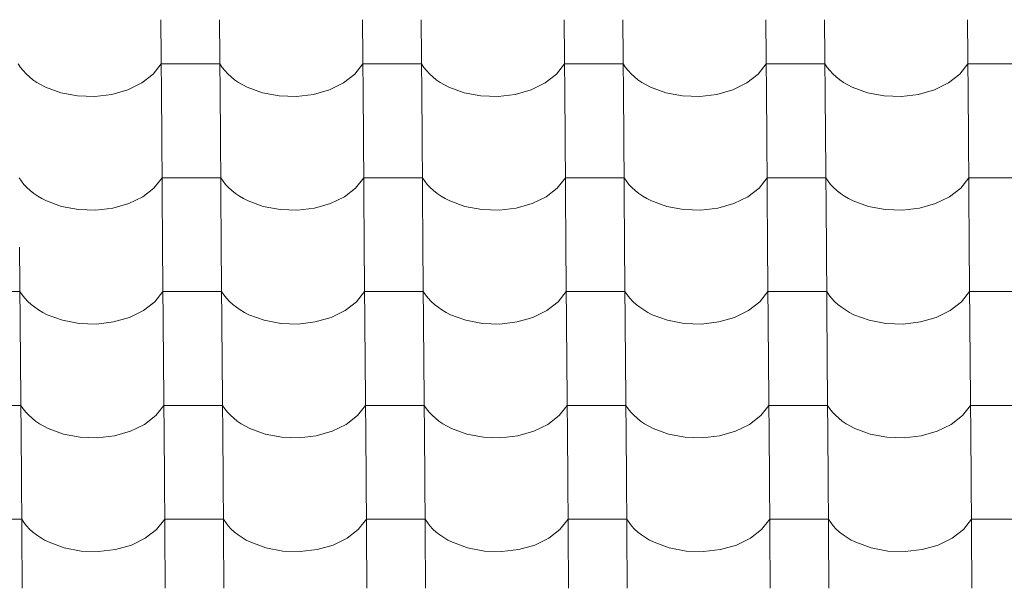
# Model space of a CAD drawing. Header units: millimetres. Extents: x -27785 to 104762, y -947 to 11132.
# Tile 110 of 146: x -6327 to -5522, y 7596 to 8061. Entities that reach past the tile are written whole.
import ezdxf

# ---------------------------------------------------------------- set-up
doc = ezdxf.new("R2010")
doc.units = ezdxf.units.MM
doc.header["$MEASUREMENT"] = 0
doc.layers.add('POHLED JIŽNÍ_1_Bourané_Výplně - Povrchové', color=7, linetype='Continuous')
doc.layers.add('POHLED JIŽNÍ_1_Konstrukce - nosné', color=7, linetype='Continuous')

# ---------------------------------------------------------------- blocks, each defined once
blk = doc.blocks.new('*X2', base_point=(-29303.7, -27473.93))
at = {"layer": 'POHLED JIŽNÍ_1_Bourané_Výplně - Povrchové', "color": 7, "linetype": 'Continuous', "lineweight": 13}
for p, q in [((-6212.03, 8061.2), (-6211.31, 7968.53)), ((-6164, 8061.2), (-6163.27, 7968.53)), ((-6047.03, 8061.2), (-6046.31, 7968.53)), ((-5999, 8061.2), (-5998.28, 7968.53)), ((-5882.04, 8061.2), (-5881.32, 7968.53)), ((-5834, 8061.2), (-5833.28, 7968.53)), ((-5717.04, 8061.2), (-5716.32, 7968.53)), ((-5669.01, 8061.2), (-5668.29, 7968.53)), ((-5552.05, 8061.2), (-5551.33, 7968.53)), ((-6328.71, 8025.05), (-6326.86, 8022.25)), ((-6218.35, 8016.66), (-6211.75, 8025.05)), ((-6187.73, 8025.05), (-6211.75, 8025.05)), ((-6163.71, 8025.05), (-6187.73, 8025.05)), ((-6163.71, 8025.05), (-6161.87, 8022.25)), ((-6053.36, 8016.66), (-6046.75, 8025.05)), ((-6022.74, 8025.05), (-6046.75, 8025.05)), ((-5998.72, 8025.05), (-6022.74, 8025.05)), ((-5998.72, 8025.05), (-5996.87, 8022.25)), ((-5888.36, 8016.66), (-5881.76, 8025.05)), ((-5857.74, 8025.05), (-5881.76, 8025.05)), ((-5833.72, 8025.05), (-5857.74, 8025.05)), ((-5833.72, 8025.05), (-5831.88, 8022.25)), ((-5723.36, 8016.66), (-5716.76, 8025.05)), ((-5692.74, 8025.05), (-5716.76, 8025.05)), ((-5668.73, 8025.05), (-5692.74, 8025.05)), ((-5668.73, 8025.05), (-5666.88, 8022.25)), ((-5558.37, 8016.66), (-5551.76, 8025.05)), ((-5527.75, 8025.05), (-5551.76, 8025.05)), ((-5503.73, 8025.05), (-5527.75, 8025.05)), ((-6326.86, 8022.25), (-6324.72, 8019.56)), ((-6324.72, 8019.56), (-6322.29, 8016.97)), ((-6322.29, 8016.97), (-6319.59, 8014.51)), ((-6227.61, 8009.49), (-6218.35, 8016.66)), ((-6161.87, 8022.25), (-6159.73, 8019.56)), ((-6159.73, 8019.56), (-6157.3, 8016.97)), ((-6157.3, 8016.97), (-6154.6, 8014.51)), ((-6062.61, 8009.49), (-6053.36, 8016.66)), ((-5996.87, 8022.25), (-5994.73, 8019.56)), ((-5994.73, 8019.56), (-5992.3, 8016.97)), ((-5992.3, 8016.97), (-5989.6, 8014.51)), ((-5897.61, 8009.49), (-5888.36, 8016.66)), ((-5831.88, 8022.25), (-5829.73, 8019.56)), ((-5829.73, 8019.56), (-5827.31, 8016.97)), ((-5827.31, 8016.97), (-5824.61, 8014.51)), ((-5732.62, 8009.49), (-5723.36, 8016.66)), ((-5666.88, 8022.25), (-5664.74, 8019.56)), ((-5664.74, 8019.56), (-5662.31, 8016.97)), ((-5662.31, 8016.97), (-5659.61, 8014.51)), ((-5567.62, 8009.49), (-5558.37, 8016.66)), ((-6319.59, 8014.51), (-6316.64, 8012.18)), ((-6316.64, 8012.18), (-6313.43, 8010)), ((-6313.43, 8010), (-6310.01, 8007.98)), ((-6310.01, 8007.98), (-6306.37, 8006.13)), ((-6239.04, 8003.9), (-6227.61, 8009.49)), ((-6154.6, 8014.51), (-6151.64, 8012.18)), ((-6151.64, 8012.18), (-6148.44, 8010)), ((-6148.44, 8010), (-6145.01, 8007.98)), ((-6145.01, 8007.98), (-6141.37, 8006.13)), ((-6074.04, 8003.9), (-6062.61, 8009.49)), ((-5989.6, 8014.51), (-5986.64, 8012.18)), ((-5986.64, 8012.18), (-5983.44, 8010)), ((-5983.44, 8010), (-5980.01, 8007.98)), ((-5980.01, 8007.98), (-5976.38, 8006.13)), ((-5909.05, 8003.9), (-5897.61, 8009.49)), ((-5824.61, 8014.51), (-5821.65, 8012.18)), ((-5821.65, 8012.18), (-5818.45, 8010)), ((-5818.45, 8010), (-5815.02, 8007.98)), ((-5815.02, 8007.98), (-5811.38, 8006.13)), ((-5744.05, 8003.9), (-5732.62, 8009.49)), ((-5659.61, 8014.51), (-5656.65, 8012.18)), ((-5656.65, 8012.18), (-5653.45, 8010)), ((-5653.45, 8010), (-5650.02, 8007.98)), ((-5650.02, 8007.98), (-5646.39, 8006.13)), ((-5579.05, 8003.9), (-5567.62, 8009.49)), ((-6306.37, 8006.13), (-6293.89, 8001.56)), ((-6293.89, 8001.56), (-6280.21, 7998.98)), ((-6280.21, 7998.98), (-6266.03, 7998.5)), ((-6266.03, 7998.5), (-6252.07, 8000.17)), ((-6252.07, 8000.17), (-6239.04, 8003.9)), ((-6141.37, 8006.13), (-6128.9, 8001.56)), ((-6128.9, 8001.56), (-6115.22, 7998.98)), ((-6115.22, 7998.98), (-6101.03, 7998.5)), ((-6101.03, 7998.5), (-6087.07, 8000.17)), ((-6087.07, 8000.17), (-6074.04, 8003.9)), ((-5976.38, 8006.13), (-5963.9, 8001.56)), ((-5963.9, 8001.56), (-5950.22, 7998.98)), ((-5950.22, 7998.98), (-5936.04, 7998.5)), ((-5936.04, 7998.5), (-5922.08, 8000.17)), ((-5922.08, 8000.17), (-5909.05, 8003.9)), ((-5811.38, 8006.13), (-5798.9, 8001.56)), ((-5798.9, 8001.56), (-5785.22, 7998.98)), ((-5785.22, 7998.98), (-5771.04, 7998.5)), ((-5771.04, 7998.5), (-5757.08, 8000.17)), ((-5757.08, 8000.17), (-5744.05, 8003.9)), ((-5646.39, 8006.13), (-5633.91, 8001.56)), ((-5633.91, 8001.56), (-5620.23, 7998.98)), ((-5620.23, 7998.98), (-5606.05, 7998.5)), ((-5606.05, 7998.5), (-5592.08, 8000.17)), ((-5592.08, 8000.17), (-5579.05, 8003.9)), ((-6211.31, 7968.19), (-6210.59, 7875.52)), ((-6163.27, 7968.19), (-6162.55, 7875.52)), ((-6046.31, 7968.19), (-6045.59, 7875.52)), ((-5998.28, 7968.19), (-5997.56, 7875.52)), ((-5881.31, 7968.19), (-5880.59, 7875.52)), ((-5833.28, 7968.19), (-5832.56, 7875.52)), ((-5716.32, 7968.19), (-5715.6, 7875.52)), ((-5668.28, 7968.19), (-5667.56, 7875.52)), ((-5551.32, 7968.19), (-5550.6, 7875.52)), ((-6327.99, 7932.04), (-6326.14, 7929.25)), ((-6326.14, 7929.25), (-6324, 7926.55)), ((-6324, 7926.55), (-6321.57, 7923.96)), ((-6217.63, 7923.65), (-6211.02, 7932.04)), ((-6187.01, 7932.04), (-6211.02, 7932.04)), ((-6162.99, 7932.04), (-6187.01, 7932.04)), ((-6162.99, 7932.04), (-6161.15, 7929.25)), ((-6161.15, 7929.25), (-6159, 7926.55)), ((-6159, 7926.55), (-6156.58, 7923.96)), ((-6052.63, 7923.65), (-6046.03, 7932.04)), ((-6022.01, 7932.04), (-6046.03, 7932.04)), ((-5997.99, 7932.04), (-6022.01, 7932.04)), ((-5997.99, 7932.04), (-5996.15, 7929.25)), ((-5996.15, 7929.25), (-5994.01, 7926.55)), ((-5994.01, 7926.55), (-5991.58, 7923.96)), ((-5887.64, 7923.65), (-5881.03, 7932.04)), ((-5857.02, 7932.04), (-5881.03, 7932.04)), ((-5833, 7932.04), (-5857.02, 7932.04)), ((-5833, 7932.04), (-5831.15, 7929.25)), ((-5831.15, 7929.25), (-5829.01, 7926.55)), ((-5829.01, 7926.55), (-5826.58, 7923.96)), ((-5722.64, 7923.65), (-5716.04, 7932.04)), ((-5692.02, 7932.04), (-5716.04, 7932.04)), ((-5668, 7932.04), (-5692.02, 7932.04)), ((-5668, 7932.04), (-5666.16, 7929.25)), ((-5666.16, 7929.25), (-5664.02, 7926.55)), ((-5664.02, 7926.55), (-5661.59, 7923.96)), ((-5557.64, 7923.65), (-5551.04, 7932.04)), ((-5527.02, 7932.04), (-5551.04, 7932.04)), ((-5503.01, 7932.04), (-5527.02, 7932.04)), ((-6321.57, 7923.96), (-6318.87, 7921.5)), ((-6318.87, 7921.5), (-6315.91, 7919.17)), ((-6315.91, 7919.17), (-6312.71, 7916.99)), ((-6226.88, 7916.48), (-6217.63, 7923.65)), ((-6156.58, 7923.96), (-6153.88, 7921.5)), ((-6153.88, 7921.5), (-6150.92, 7919.17)), ((-6150.92, 7919.17), (-6147.71, 7916.99)), ((-6061.89, 7916.48), (-6052.63, 7923.65)), ((-5991.58, 7923.96), (-5988.88, 7921.5)), ((-5988.88, 7921.5), (-5985.92, 7919.17)), ((-5985.92, 7919.17), (-5982.72, 7916.99)), ((-5896.89, 7916.48), (-5887.64, 7923.65)), ((-5826.58, 7923.96), (-5823.88, 7921.5)), ((-5823.88, 7921.5), (-5820.92, 7919.17)), ((-5820.92, 7919.17), (-5817.72, 7916.99)), ((-5731.89, 7916.48), (-5722.64, 7923.65)), ((-5661.59, 7923.96), (-5658.89, 7921.5)), ((-5658.89, 7921.5), (-5655.93, 7919.17)), ((-5655.93, 7919.17), (-5652.73, 7916.99)), ((-5566.9, 7916.48), (-5557.64, 7923.65)), ((-6312.71, 7916.99), (-6309.28, 7914.97)), ((-6309.28, 7914.97), (-6305.65, 7913.13)), ((-6305.65, 7913.13), (-6293.17, 7908.55)), ((-6251.34, 7907.16), (-6238.32, 7910.89)), ((-6238.32, 7910.89), (-6226.88, 7916.48)), ((-6147.71, 7916.99), (-6144.29, 7914.97)), ((-6144.29, 7914.97), (-6140.65, 7913.13)), ((-6140.65, 7913.13), (-6128.17, 7908.55)), ((-6086.35, 7907.16), (-6073.32, 7910.89)), ((-6073.32, 7910.89), (-6061.89, 7916.48)), ((-5982.72, 7916.99), (-5979.29, 7914.97)), ((-5979.29, 7914.97), (-5975.66, 7913.13)), ((-5975.66, 7913.13), (-5963.18, 7908.55)), ((-5921.35, 7907.16), (-5908.32, 7910.89)), ((-5908.32, 7910.89), (-5896.89, 7916.48)), ((-5817.72, 7916.99), (-5814.3, 7914.97)), ((-5814.3, 7914.97), (-5810.66, 7913.13)), ((-5810.66, 7913.13), (-5798.18, 7908.55)), ((-5756.36, 7907.16), (-5743.33, 7910.89)), ((-5743.33, 7910.89), (-5731.89, 7916.48)), ((-5652.73, 7916.99), (-5649.3, 7914.97)), ((-5649.3, 7914.97), (-5645.66, 7913.13)), ((-5645.66, 7913.13), (-5633.18, 7908.55)), ((-5591.36, 7907.16), (-5578.33, 7910.89)), ((-5578.33, 7910.89), (-5566.9, 7916.48)), ((-6293.17, 7908.55), (-6279.49, 7905.97)), ((-6279.49, 7905.97), (-6265.31, 7905.49)), ((-6265.31, 7905.49), (-6251.34, 7907.16)), ((-6128.17, 7908.55), (-6114.49, 7905.97)), ((-6114.49, 7905.97), (-6100.31, 7905.49)), ((-6100.31, 7905.49), (-6086.35, 7907.16)), ((-5963.18, 7908.55), (-5949.5, 7905.97)), ((-5949.5, 7905.97), (-5935.31, 7905.49)), ((-5935.31, 7905.49), (-5921.35, 7907.16)), ((-5798.18, 7908.55), (-5784.5, 7905.97)), ((-5784.5, 7905.97), (-5770.32, 7905.49)), ((-5770.32, 7905.49), (-5756.36, 7907.16)), ((-5633.18, 7908.55), (-5619.51, 7905.97)), ((-5619.51, 7905.97), (-5605.32, 7905.49)), ((-5605.32, 7905.49), (-5591.36, 7907.16)), ((-6327.54, 7875.19), (-6326.82, 7782.51)), ((-6210.58, 7875.19), (-6209.86, 7782.51)), ((-6162.55, 7875.19), (-6161.83, 7782.51)), ((-6045.59, 7875.19), (-6044.87, 7782.51)), ((-5997.55, 7875.19), (-5996.83, 7782.51)), ((-5880.59, 7875.19), (-5879.87, 7782.51)), ((-5832.56, 7875.19), (-5831.84, 7782.51)), ((-5715.59, 7875.19), (-5714.87, 7782.51)), ((-5667.56, 7875.19), (-5666.84, 7782.51)), ((-5550.6, 7875.19), (-5549.88, 7782.51)), ((-6327.26, 7839.03), (-6351.28, 7839.03)), ((-6327.26, 7839.03), (-6325.42, 7836.24)), ((-6216.9, 7830.64), (-6210.3, 7839.03)), ((-6186.28, 7839.03), (-6210.3, 7839.03)), ((-6162.27, 7839.03), (-6186.28, 7839.03)), ((-6162.27, 7839.03), (-6160.42, 7836.24)), ((-6051.91, 7830.64), (-6045.31, 7839.03)), ((-6021.29, 7839.03), (-6045.31, 7839.03)), ((-5997.27, 7839.03), (-6021.29, 7839.03)), ((-5997.27, 7839.03), (-5995.43, 7836.24)), ((-5886.91, 7830.64), (-5880.31, 7839.03)), ((-5856.29, 7839.03), (-5880.31, 7839.03)), ((-5832.28, 7839.03), (-5856.29, 7839.03)), ((-5832.28, 7839.03), (-5830.43, 7836.24)), ((-5721.92, 7830.64), (-5715.31, 7839.03)), ((-5691.3, 7839.03), (-5715.31, 7839.03)), ((-5667.28, 7839.03), (-5691.3, 7839.03)), ((-5667.28, 7839.03), (-5665.43, 7836.24)), ((-5556.92, 7830.64), (-5550.32, 7839.03)), ((-5526.3, 7839.03), (-5550.32, 7839.03)), ((-5502.28, 7839.03), (-5526.3, 7839.03)), ((-6325.42, 7836.24), (-6323.28, 7833.54)), ((-6323.28, 7833.54), (-6320.85, 7830.95)), ((-6320.85, 7830.95), (-6318.15, 7828.49)), ((-6226.16, 7823.47), (-6216.9, 7830.64)), ((-6160.42, 7836.24), (-6158.28, 7833.54)), ((-6158.28, 7833.54), (-6155.85, 7830.95)), ((-6155.85, 7830.95), (-6153.15, 7828.49)), ((-6061.16, 7823.47), (-6051.91, 7830.64)), ((-5995.43, 7836.24), (-5993.28, 7833.54)), ((-5993.28, 7833.54), (-5990.86, 7830.95)), ((-5990.86, 7830.95), (-5988.16, 7828.49)), ((-5896.17, 7823.47), (-5886.91, 7830.64)), ((-5830.43, 7836.24), (-5828.29, 7833.54)), ((-5828.29, 7833.54), (-5825.86, 7830.95)), ((-5825.86, 7830.95), (-5823.16, 7828.49)), ((-5731.17, 7823.47), (-5721.92, 7830.64)), ((-5665.43, 7836.24), (-5663.29, 7833.54)), ((-5663.29, 7833.54), (-5660.86, 7830.95)), ((-5660.86, 7830.95), (-5658.16, 7828.49)), ((-5566.17, 7823.47), (-5556.92, 7830.64)), ((-6318.15, 7828.49), (-6315.19, 7826.16)), ((-6315.19, 7826.16), (-6311.99, 7823.98)), ((-6311.99, 7823.98), (-6308.56, 7821.96)), ((-6308.56, 7821.96), (-6304.92, 7820.12)), ((-6237.59, 7817.88), (-6226.16, 7823.47)), ((-6153.15, 7828.49), (-6150.19, 7826.16)), ((-6150.19, 7826.16), (-6146.99, 7823.98)), ((-6146.99, 7823.98), (-6143.56, 7821.96)), ((-6143.56, 7821.96), (-6139.93, 7820.12)), ((-6072.6, 7817.88), (-6061.16, 7823.47)), ((-5988.16, 7828.49), (-5985.2, 7826.16)), ((-5985.2, 7826.16), (-5982, 7823.98)), ((-5982, 7823.98), (-5978.57, 7821.96)), ((-5978.57, 7821.96), (-5974.93, 7820.12)), ((-5907.6, 7817.88), (-5896.17, 7823.47)), ((-5823.16, 7828.49), (-5820.2, 7826.16)), ((-5820.2, 7826.16), (-5817, 7823.98)), ((-5817, 7823.98), (-5813.57, 7821.96)), ((-5813.57, 7821.96), (-5809.94, 7820.12)), ((-5742.6, 7817.88), (-5731.17, 7823.47)), ((-5658.16, 7828.49), (-5655.2, 7826.16)), ((-5655.2, 7826.16), (-5652, 7823.98)), ((-5652, 7823.98), (-5648.58, 7821.96)), ((-5648.58, 7821.96), (-5644.94, 7820.12)), ((-5577.61, 7817.88), (-5566.17, 7823.47)), ((-6304.92, 7820.12), (-6292.44, 7815.54)), ((-6292.44, 7815.54), (-6278.77, 7812.96)), ((-6264.58, 7812.49), (-6250.62, 7814.16)), ((-6250.62, 7814.16), (-6237.59, 7817.88)), ((-6139.93, 7820.12), (-6127.45, 7815.54)), ((-6127.45, 7815.54), (-6113.77, 7812.96)), ((-6099.59, 7812.49), (-6085.63, 7814.16)), ((-6085.63, 7814.16), (-6072.6, 7817.88)), ((-5974.93, 7820.12), (-5962.45, 7815.54)), ((-5962.45, 7815.54), (-5948.77, 7812.96)), ((-5934.59, 7812.49), (-5920.63, 7814.16)), ((-5920.63, 7814.16), (-5907.6, 7817.88)), ((-5809.94, 7820.12), (-5797.46, 7815.54)), ((-5797.46, 7815.54), (-5783.78, 7812.96)), ((-5769.6, 7812.49), (-5755.63, 7814.16)), ((-5755.63, 7814.16), (-5742.6, 7817.88)), ((-5644.94, 7820.12), (-5632.46, 7815.54)), ((-5632.46, 7815.54), (-5618.78, 7812.96)), ((-5604.6, 7812.49), (-5590.64, 7814.16)), ((-5590.64, 7814.16), (-5577.61, 7817.88)), ((-6278.77, 7812.96), (-6264.58, 7812.49)), ((-6113.77, 7812.96), (-6099.59, 7812.49)), ((-5948.77, 7812.96), (-5934.59, 7812.49)), ((-5783.78, 7812.96), (-5769.6, 7812.49)), ((-5618.78, 7812.96), (-5604.6, 7812.49)), ((-6326.82, 7782.18), (-6326.1, 7689.5)), ((-6209.86, 7782.18), (-6209.14, 7689.5)), ((-6161.82, 7782.18), (-6161.1, 7689.5)), ((-6044.86, 7782.18), (-6044.14, 7689.5)), ((-5996.83, 7782.18), (-5996.11, 7689.5)), ((-5879.87, 7782.18), (-5879.15, 7689.5)), ((-5831.83, 7782.18), (-5831.11, 7689.5)), ((-5714.87, 7782.18), (-5714.15, 7689.5)), ((-5666.84, 7782.18), (-5666.12, 7689.5)), ((-5549.88, 7782.18), (-5549.15, 7689.5)), ((-6326.54, 7746.02), (-6350.56, 7746.02)), ((-6326.54, 7746.02), (-6324.69, 7743.23)), ((-6324.69, 7743.23), (-6322.55, 7740.53)), ((-6216.18, 7737.63), (-6209.58, 7746.02)), ((-6185.56, 7746.02), (-6209.58, 7746.02)), ((-6161.54, 7746.02), (-6185.56, 7746.02)), ((-6161.54, 7746.02), (-6159.7, 7743.23)), ((-6159.7, 7743.23), (-6157.56, 7740.53)), ((-6051.18, 7737.63), (-6044.58, 7746.02)), ((-6020.56, 7746.02), (-6044.58, 7746.02)), ((-5996.55, 7746.02), (-6020.56, 7746.02)), ((-5996.55, 7746.02), (-5994.7, 7743.23)), ((-5994.7, 7743.23), (-5992.56, 7740.53)), ((-5886.19, 7737.63), (-5879.59, 7746.02)), ((-5855.57, 7746.02), (-5879.59, 7746.02)), ((-5831.55, 7746.02), (-5855.57, 7746.02)), ((-5831.55, 7746.02), (-5829.71, 7743.23)), ((-5829.71, 7743.23), (-5827.56, 7740.53)), ((-5721.19, 7737.63), (-5714.59, 7746.02)), ((-5690.57, 7746.02), (-5714.59, 7746.02)), ((-5666.56, 7746.02), (-5690.57, 7746.02)), ((-5666.56, 7746.02), (-5664.71, 7743.23)), ((-5664.71, 7743.23), (-5662.57, 7740.53)), ((-5556.2, 7737.63), (-5549.59, 7746.02)), ((-5525.58, 7746.02), (-5549.59, 7746.02)), ((-5501.56, 7746.02), (-5525.58, 7746.02)), ((-6322.55, 7740.53), (-6320.12, 7737.94)), ((-6320.12, 7737.94), (-6317.42, 7735.48)), ((-6317.42, 7735.48), (-6314.47, 7733.15)), ((-6314.47, 7733.15), (-6311.26, 7730.97)), ((-6225.43, 7730.46), (-6216.18, 7737.63)), ((-6157.56, 7740.53), (-6155.13, 7737.94)), ((-6155.13, 7737.94), (-6152.43, 7735.48)), ((-6152.43, 7735.48), (-6149.47, 7733.15)), ((-6149.47, 7733.15), (-6146.27, 7730.97)), ((-6060.44, 7730.46), (-6051.18, 7737.63)), ((-5992.56, 7740.53), (-5990.13, 7737.94)), ((-5990.13, 7737.94), (-5987.43, 7735.48)), ((-5987.43, 7735.48), (-5984.47, 7733.15)), ((-5984.47, 7733.15), (-5981.27, 7730.97)), ((-5895.44, 7730.46), (-5886.19, 7737.63)), ((-5827.56, 7740.53), (-5825.14, 7737.94)), ((-5825.14, 7737.94), (-5822.44, 7735.48)), ((-5822.44, 7735.48), (-5819.48, 7733.15)), ((-5819.48, 7733.15), (-5816.28, 7730.97)), ((-5730.45, 7730.46), (-5721.19, 7737.63)), ((-5662.57, 7740.53), (-5660.14, 7737.94)), ((-5660.14, 7737.94), (-5657.44, 7735.48)), ((-5657.44, 7735.48), (-5654.48, 7733.15)), ((-5654.48, 7733.15), (-5651.28, 7730.97)), ((-5565.45, 7730.46), (-5556.2, 7737.63)), ((-6311.26, 7730.97), (-6307.84, 7728.96)), ((-6307.84, 7728.96), (-6304.2, 7727.11)), ((-6304.2, 7727.11), (-6291.72, 7722.54)), ((-6236.87, 7724.87), (-6225.43, 7730.46)), ((-6146.27, 7730.97), (-6142.84, 7728.96)), ((-6142.84, 7728.96), (-6139.2, 7727.11)), ((-6139.2, 7727.11), (-6126.73, 7722.54)), ((-6071.87, 7724.87), (-6060.44, 7730.46)), ((-5981.27, 7730.97), (-5977.84, 7728.96)), ((-5977.84, 7728.96), (-5974.21, 7727.11)), ((-5974.21, 7727.11), (-5961.73, 7722.54)), ((-5906.88, 7724.87), (-5895.44, 7730.46)), ((-5816.28, 7730.97), (-5812.85, 7728.96)), ((-5812.85, 7728.96), (-5809.21, 7727.11)), ((-5809.21, 7727.11), (-5796.73, 7722.54)), ((-5741.88, 7724.87), (-5730.45, 7730.46)), ((-5651.28, 7730.97), (-5647.85, 7728.96)), ((-5647.85, 7728.96), (-5644.22, 7727.11)), ((-5644.22, 7727.11), (-5631.74, 7722.54)), ((-5576.88, 7724.87), (-5565.45, 7730.46)), ((-6291.72, 7722.54), (-6278.04, 7719.95)), ((-6278.04, 7719.95), (-6263.86, 7719.48)), ((-6263.86, 7719.48), (-6249.9, 7721.15)), ((-6249.9, 7721.15), (-6236.87, 7724.87)), ((-6126.73, 7722.54), (-6113.05, 7719.95)), ((-6113.05, 7719.95), (-6098.86, 7719.48)), ((-6098.86, 7719.48), (-6084.9, 7721.15)), ((-6084.9, 7721.15), (-6071.87, 7724.87)), ((-5961.73, 7722.54), (-5948.05, 7719.95)), ((-5948.05, 7719.95), (-5933.87, 7719.48)), ((-5933.87, 7719.48), (-5919.91, 7721.15)), ((-5919.91, 7721.15), (-5906.88, 7724.87)), ((-5796.73, 7722.54), (-5783.05, 7719.95)), ((-5783.05, 7719.95), (-5768.87, 7719.48)), ((-5768.87, 7719.48), (-5754.91, 7721.15)), ((-5754.91, 7721.15), (-5741.88, 7724.87)), ((-5631.74, 7722.54), (-5618.06, 7719.95)), ((-5618.06, 7719.95), (-5603.88, 7719.48)), ((-5603.88, 7719.48), (-5589.91, 7721.15)), ((-5589.91, 7721.15), (-5576.88, 7724.87)), ((-6326.1, 7689.17), (-6325.38, 7596.49)), ((-6209.14, 7689.17), (-6208.41, 7596.49)), ((-6161.1, 7689.17), (-6160.38, 7596.49)), ((-6044.14, 7689.17), (-6043.42, 7596.49)), ((-5996.11, 7689.17), (-5995.38, 7596.49)), ((-5879.14, 7689.17), (-5878.42, 7596.49)), ((-5831.11, 7689.17), (-5830.39, 7596.49)), ((-5714.15, 7689.17), (-5713.43, 7596.49)), ((-5666.11, 7689.17), (-5665.39, 7596.49)), ((-5549.15, 7689.17), (-5548.43, 7596.49)), ((-6325.82, 7653.01), (-6349.83, 7653.01)), ((-6325.82, 7653.01), (-6323.97, 7650.22)), ((-6215.46, 7644.62), (-6208.85, 7653.01)), ((-6184.84, 7653.01), (-6208.85, 7653.01)), ((-6160.82, 7653.01), (-6184.84, 7653.01)), ((-6160.82, 7653.01), (-6158.97, 7650.22)), ((-6050.46, 7644.62), (-6043.86, 7653.01)), ((-6019.84, 7653.01), (-6043.86, 7653.01)), ((-5995.82, 7653.01), (-6019.84, 7653.01)), ((-5995.82, 7653.01), (-5993.98, 7650.22)), ((-5885.46, 7644.62), (-5878.86, 7653.01)), ((-5854.85, 7653.01), (-5878.86, 7653.01)), ((-5830.83, 7653.01), (-5854.85, 7653.01)), ((-5830.83, 7653.01), (-5828.98, 7650.22)), ((-5720.47, 7644.62), (-5713.87, 7653.01)), ((-5689.85, 7653.01), (-5713.87, 7653.01)), ((-5665.83, 7653.01), (-5689.85, 7653.01)), ((-5665.83, 7653.01), (-5663.99, 7650.22)), ((-5555.47, 7644.62), (-5548.87, 7653.01)), ((-5524.85, 7653.01), (-5548.87, 7653.01)), ((-5500.84, 7653.01), (-5524.85, 7653.01)), ((-6323.97, 7650.22), (-6321.83, 7647.52)), ((-6321.83, 7647.52), (-6319.4, 7644.93)), ((-6319.4, 7644.93), (-6316.7, 7642.47)), ((-6224.71, 7637.45), (-6215.46, 7644.62)), ((-6158.97, 7650.22), (-6156.83, 7647.52)), ((-6156.83, 7647.52), (-6154.4, 7644.93)), ((-6154.4, 7644.93), (-6151.7, 7642.47)), ((-6059.71, 7637.45), (-6050.46, 7644.62)), ((-5993.98, 7650.22), (-5991.84, 7647.52)), ((-5991.84, 7647.52), (-5989.41, 7644.93)), ((-5989.41, 7644.93), (-5986.71, 7642.47)), ((-5894.72, 7637.45), (-5885.46, 7644.62)), ((-5828.98, 7650.22), (-5826.84, 7647.52)), ((-5826.84, 7647.52), (-5824.41, 7644.93)), ((-5824.41, 7644.93), (-5821.71, 7642.47)), ((-5729.72, 7637.45), (-5720.47, 7644.62)), ((-5663.99, 7650.22), (-5661.84, 7647.52)), ((-5661.84, 7647.52), (-5659.42, 7644.93)), ((-5659.42, 7644.93), (-5656.72, 7642.47)), ((-5564.73, 7637.45), (-5555.47, 7644.62)), ((-6316.7, 7642.47), (-6313.74, 7640.14)), ((-6313.74, 7640.14), (-6310.54, 7637.96)), ((-6310.54, 7637.96), (-6307.11, 7635.95)), ((-6236.14, 7631.86), (-6224.71, 7637.45)), ((-6151.7, 7642.47), (-6148.75, 7640.14)), ((-6148.75, 7640.14), (-6145.54, 7637.96)), ((-6145.54, 7637.96), (-6142.12, 7635.95)), ((-6071.15, 7631.86), (-6059.71, 7637.45)), ((-5986.71, 7642.47), (-5983.75, 7640.14)), ((-5983.75, 7640.14), (-5980.55, 7637.96)), ((-5980.55, 7637.96), (-5977.12, 7635.95)), ((-5906.15, 7631.86), (-5894.72, 7637.45)), ((-5821.71, 7642.47), (-5818.75, 7640.14)), ((-5818.75, 7640.14), (-5815.55, 7637.96)), ((-5815.55, 7637.96), (-5812.12, 7635.95)), ((-5741.16, 7631.86), (-5729.72, 7637.45)), ((-5656.72, 7642.47), (-5653.76, 7640.14)), ((-5653.76, 7640.14), (-5650.56, 7637.96)), ((-5650.56, 7637.96), (-5647.13, 7635.95)), ((-5576.16, 7631.86), (-5564.73, 7637.45)), ((-6307.11, 7635.95), (-6303.48, 7634.1)), ((-6303.48, 7634.1), (-6291, 7629.53)), ((-6291, 7629.53), (-6277.32, 7626.94)), ((-6249.17, 7628.14), (-6236.14, 7631.86)), ((-6142.12, 7635.95), (-6138.48, 7634.1)), ((-6138.48, 7634.1), (-6126, 7629.53)), ((-6126, 7629.53), (-6112.32, 7626.94)), ((-6084.18, 7628.14), (-6071.15, 7631.86)), ((-5977.12, 7635.95), (-5973.48, 7634.1)), ((-5973.48, 7634.1), (-5961.01, 7629.53)), ((-5961.01, 7629.53), (-5947.33, 7626.94)), ((-5919.18, 7628.14), (-5906.15, 7631.86)), ((-5812.12, 7635.95), (-5808.49, 7634.1)), ((-5808.49, 7634.1), (-5796.01, 7629.53)), ((-5796.01, 7629.53), (-5782.33, 7626.94)), ((-5754.19, 7628.14), (-5741.16, 7631.86)), ((-5647.13, 7635.95), (-5643.49, 7634.1)), ((-5643.49, 7634.1), (-5631.01, 7629.53)), ((-5631.01, 7629.53), (-5617.33, 7626.94)), ((-5589.19, 7628.14), (-5576.16, 7631.86)), ((-6277.32, 7626.94), (-6263.14, 7626.47)), ((-6263.14, 7626.47), (-6249.17, 7628.14)), ((-6112.32, 7626.94), (-6098.14, 7626.47)), ((-6098.14, 7626.47), (-6084.18, 7628.14)), ((-5947.33, 7626.94), (-5933.14, 7626.47)), ((-5933.14, 7626.47), (-5919.18, 7628.14)), ((-5782.33, 7626.94), (-5768.15, 7626.47)), ((-5768.15, 7626.47), (-5754.19, 7628.14)), ((-5617.33, 7626.94), (-5603.15, 7626.47)), ((-5603.15, 7626.47), (-5589.19, 7628.14))]:
    blk.add_line(p, q, dxfattribs=at)

msp = doc.modelspace()

# ---------------------------------------------------------------- block references
at = {"layer": 'POHLED JIŽNÍ_1_Konstrukce - nosné', "color": 9, "linetype": 'Continuous', "lineweight": 13}
msp.add_blockref('*X2', (-29303.7, -27473.93), dxfattribs=at)

doc.saveas('drawing.dxf')
